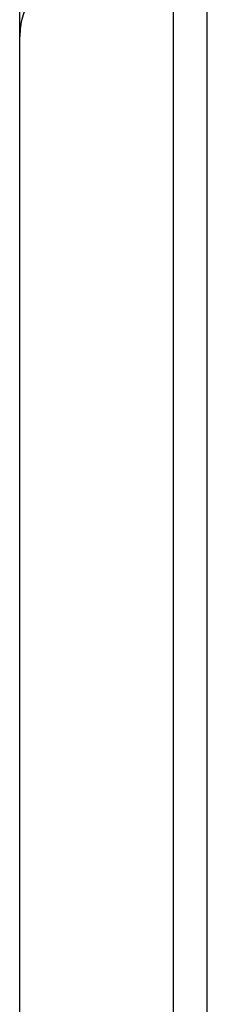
# Model space of a CAD drawing. Header units: inches. Extents: x 2.3 to 72.2, y 3.3 to 39.4.
# Tile 53 of 76: x 17 to 17.8, y 17.4 to 21.6. Entities that reach past the tile are written whole.
import ezdxf

# ---------------------------------------------------------------- set-up
doc = ezdxf.new("R2010")
doc.units = ezdxf.units.IN
doc.header["$MEASUREMENT"] = 0
doc.layers.add('Visible Edges(ANSI)', color=7, linetype='Continuous', lineweight=25)
doc.layers.add('Visible Tangent Edges(ANSI)', color=7, linetype='Continuous', lineweight=25)

msp = doc.modelspace()

# ---------------------------------------------------------------- linework, layer by layer
at = {"layer": 'Visible Edges(ANSI)'}
for p, q in [((17.7801, 7.7111), (17.7801, 27.2221)), ((16.9801, 21.5251), (16.9801, 21.9079)), ((16.9801, 13.4081), (16.9801, 21.5251))]:
    msp.add_line(p, q, dxfattribs=at)
msp.add_arc((17.2921, 21.5251), 0.312, 90, 180, dxfattribs=at)
at = {"layer": 'Visible Tangent Edges(ANSI)'}
msp.add_line((17.6341, 27.2221), (17.6341, 7.7111), dxfattribs=at)

doc.saveas('drawing.dxf')
